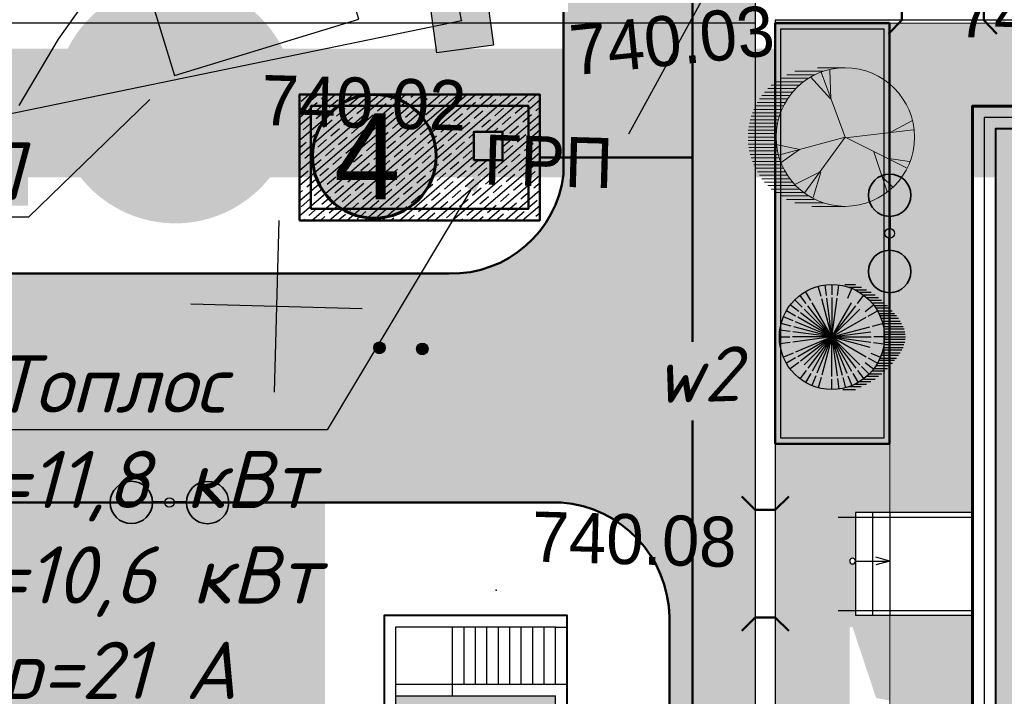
# Model space of a CAD drawing. Header units: millimetres. Extents: x -257011 to 237647566, y 2784933 to 6706507.
# Tile 54 of 256: x 10556265 to 10573476, y 2944319 to 2956139. Entities that reach past the tile are written whole.
import ezdxf
from ezdxf import colors
from ezdxf.entities.mleader import LeaderData, LeaderLine
from ezdxf.math import Vec2, Vec3

# ---------------------------------------------------------------- set-up
doc = ezdxf.new("R2010")
doc.units = ezdxf.units.MM
doc.header["$LTSCALE"] = 1000
doc.header["$PDMODE"] = 32
doc.header["$PDSIZE"] = 0.3
for name, color, linetype in [('(001) Сетка', 92, 'Continuous'), ('(002) Рамка', 7, 'Continuous'), ('(004) Точки рельефа', 7, 'Continuous'), ('(013) Газ', 40, 'ИК_Газопровод -------г--------'), ('(013) Газопровод', 30, 'ИК_Газопровод -------г--------'), ('(036) Растительность', 7, 'Continuous'), ('(040) Ограда', 7, 'Continuous'), ('TREE', 74, 'Continuous')]:
    doc.layers.add(name, color=color, linetype=linetype)
for name, color, linetype, lineweight in [('(032) Горизонтали утолщенные', 32, 'Continuous', 30), ('.', 7, 'Continuous', 15), ('1 chiziqlar', 7, 'Continuous', 30), ('expl', 234, 'Continuous', 13), ('Ф А С А Д', 250, 'Continuous', 15)]:
    doc.layers.add(name, color=color, linetype=linetype, lineweight=lineweight)
doc.styles.add('ATTR', font='romans.shx', dxfattribs={"width": 0.8, "height": 0.470416})
doc.styles.add('BM-431', font='txt')
doc.styles.add('D-431', font='txt', dxfattribs={"width": 2})
doc.styles.add('Roman', font='romans')
doc.styles.get("Standard").update_dxf_attribs({"font": 'ARIALN.TTF'})
doc.styles.add('X_ISO', font='isocpeui.ttf')
doc.styles.add('ГОСТ 250', font='isocpeui.ttf', dxfattribs={"height": 250})
doc.linetypes.add('FENCELINE1', pattern='A,6.35,-2.54,[133,ltypeshp.shx,S=2.54,R=0,X=-2.54,Y=0],-2.54,25.4', length=36.83)
doc.linetypes.add('KANALIS_K', pattern='A,1,["<",Standard,S=1.8,R=0,X=-0.9,Y=-0.9],3,-1,["К",Standard,S=1.8,R=0,X=-0.9,Y=-0.9],-1,10', length=16)
doc.linetypes.add('ИК_Воздушка ------- --------', pattern='A,9,-0.6,["Z",Standard,S=1.2,R=70,X=0.6,Y=-0.65],-1', length=10.6)
doc.linetypes.add('ИК_Газопровод -------г--------', pattern='A,9,-0.6,["Г",Standard,S=1.2,R=0,X=0,Y=-0.6],-1.2', length=10.8)

# ---------------------------------------------------------------- blocks, each defined once
blk = doc.blocks.new('U1072')
blk.add_hatch(color=7).paths.add_polyline_path([(-0.5, 0.5), (0.5, 0.5), (0.5, -0.5), (-0.5, -0.5)])
at = {"color": 7}
blk.add_lwpolyline([(-0.5, 0.5), (0.5, 0.5), (0.5, -0.5), (-0.5, -0.5)], close=True, dxfattribs=at)
at = {"color": 4, "oblique": 15}
blk.add_attdef('Z', (1.239086, -0.955993), '', height=2, dxfattribs=at)
blk = doc.blocks.new('*X70')
at = {"color": 0}
for p, q in [((1.81, 2.07), (2.19, 2.07)), ((1.82, 2.09), (2.18, 2.09)), ((1.82, 2.08), (2.18, 2.08)), ((1.83, 2.11), (2.17, 2.11)), ((1.83, 2.1), (2.17, 2.1)), ((1.84, 2.12), (2.16, 2.12)), ((1.85, 2.13), (2.15, 2.13)), ((1.86, 2.14), (2.14, 2.14)), ((1.87, 2.15), (2.13, 2.15)), ((1.88, 2.16), (2.12, 2.16)), ((1.9, 2.17), (2.11, 2.17)), ((1.91, 2.18), (2.09, 2.18)), ((1.94, 2.19), (2.06, 2.19)), ((1.8, 2.04), (2.2, 2.04)), ((1.8, 2.03), (2.2, 2.03)), ((1.8, 2.02), (2.2, 2.02)), ((1.8, 2.01), (2.2, 2.01)), ((1.8, 2), (2.2, 2)), ((1.8, 1.99), (2.2, 1.99)), ((1.8, 1.98), (2.2, 1.98)), ((1.8, 1.97), (2.2, 1.97)), ((1.8, 1.96), (2.2, 1.96)), ((1.81, 2.06), (2.19, 2.06)), ((1.81, 2.05), (2.19, 2.05)), ((1.81, 1.95), (2.19, 1.95)), ((1.81, 1.94), (2.19, 1.94)), ((1.81, 1.93), (2.19, 1.93)), ((1.82, 1.92), (2.18, 1.92)), ((1.82, 1.91), (2.18, 1.91)), ((1.83, 1.9), (2.17, 1.9)), ((1.83, 1.89), (2.17, 1.89)), ((1.84, 1.88), (2.16, 1.88)), ((1.85, 1.87), (2.15, 1.87)), ((1.86, 1.86), (2.14, 1.86)), ((1.87, 1.85), (2.13, 1.85)), ((1.88, 1.84), (2.12, 1.84)), ((1.9, 1.83), (2.11, 1.83)), ((1.91, 1.82), (2.09, 1.82)), ((1.94, 1.81), (2.06, 1.81))]:
    blk.add_line(p, q, dxfattribs=at)
blk = doc.blocks.new('I04100')
blk.add_circle((0, 0), 0.2)
blk.add_blockref('*X70', (-2, -2))
blk = doc.blocks.new('Setka')
at = {"layer": '(001) Сетка'}
for p, q in [((0, 1.5), (0, -1.5)), ((-1.5, 0), (1.5, 0))]:
    blk.add_line(p, q, dxfattribs=at)
blk = doc.blocks.new('kjvklglhl')
at = {"layer": '(004) Точки рельефа'}
for p in [(292.909, 529.889), (293.793, 519.958)]:
    blk.add_point(p, dxfattribs=at)
at = {"layer": '(013) Газ', "linetype": 'ИК_Воздушка ------- --------', "ltscale": 0.5, "flags": 128}
blk.add_lwpolyline([(292.909, 529.889), (292.062, 534.008), (300.797, 535.523), (378.045, 536.01), (380.152, 536.01), (380.512, 520.117), (378.614, 520.082), (373.886, 519.972), (374, 516.282), (339.283, 515.209), (339.606, 502.365), (340.619, 488.79), (341.059, 475.484), (341.059, 475.484), (344.329, 475.58), (345.717, 447.337), (345.717, 447.337)], dxfattribs=at)
at = {"layer": '(013) Газопровод', "ltscale": 0.5, "flags": 128}
blk.add_lwpolyline([(258.816, 521.941), (263.562, 522.973), (292.909, 529.889)], dxfattribs=at)
at = {"layer": '(032) Горизонтали утолщенные'}
blk.add_lwpolyline([(288.734, 532.917), (287.612, 531.752), (286.664, 530.561), (285.871, 529.364), (285.218, 528.187)], dxfattribs=at)
at = {"layer": '(001) Сетка'}
blk.add_blockref('Setka', (289.817, 524.81), dxfattribs=at)
at = {"layer": '(013) Газопровод', "color": 0, "linetype": 'Continuous', "zscale": 2, "rotation": 9.384772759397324}
blk.add_blockref('U1072', (292.909, 529.889), dxfattribs=at)
at = {"layer": '(036) Растительность', "linetype": 'Continuous', "xscale": 0.5, "yscale": 0.5, "zscale": 0.5}
for p in [(291.637, 524.137), (292.387, 524.137)]:
    blk.add_blockref('I04100', p, dxfattribs=at)
at = {"layer": '(004) Точки рельефа', "style": 'D-431'}
for s, p in [('740.33', (301.565, 529.848)), ('740.02', (289.457, 527.968)), ('740.08', (294.393, 520.478))]:
    blk.add_text(s, height=0.875, dxfattribs=at).set_placement(p)
blk.add_text('740.03', height=0.875, rotation=7.3837, dxfattribs=at).set_placement((294.878, 528.986))
at = {"layer": '(013) Газопровод', "color": 0, "linetype": 'Continuous', "style": 'BM-431'}
blk.add_text('ГРП ', height=0.875, dxfattribs=at).set_placement((293.372, 527.035))
blk = doc.blocks.new('dshgts')
h = blk.add_hatch()
h.set_pattern_fill('JIS_STN_1E', color=142, scale=200, angle=355.6832, style=0)
h.set_pattern_definition([(40.683213, (3111448.16, -5389468.48), (-130.375251, 151.665072), []), (40.683213, (3111588.76, -5389479.1), (-130.375251, 151.665072), [200, -100])])
h.paths.add_polyline_path([(4247122, -1140664), (4247122, -1142864), (4251322, -1142864), (4251322, -1140664)])
h.paths.add_polyline_path([(4250172, -1141814), (4250172, -1141314), (4250672, -1141314), (4250672, -1141814)], flags=16)
at = {"lineweight": 50, "ltscale": 1000}
for points in [[(4247122, -1142864), (4247122, -1140664), (4251322, -1140664), (4251322, -1142864)], [(4247322, -1142664), (4247322, -1140864), (4251122, -1140864), (4251122, -1142664)], [(4250172, -1141814), (4250172, -1141314), (4250672, -1141314), (4250672, -1141814)]]:
    blk.add_lwpolyline(points, close=True, dxfattribs=at)
blk = doc.blocks.new('gstrhsrth')
at = {"layer": '(040) Ограда', "linetype": 'KANALIS_K', "ltscale": 1000}
h = blk.add_hatch(color=256, dxfattribs=at)
h.set_gradient(color1=(255, 0, 0), color2=(209, 0, 0), one_color=1, tint=0.41, name='INVSPHERICAL')
h.paths.add_polyline_path([(4274197, -1313201), (4271397, -1313201), (4271397, -1316801), (4274197, -1316801)])
for p, q in [((4272397, -1313201), (4272397, -1312001)), ((4272597, -1313001), (4272597, -1312001)), ((4272797, -1313001), (4272797, -1312001)), ((4272997, -1313001), (4272997, -1312001)), ((4273197, -1313001), (4273197, -1312001)), ((4273397, -1313001), (4273397, -1312001)), ((4273597, -1313001), (4273597, -1312001)), ((4273797, -1313001), (4273797, -1312001)), ((4273997, -1313001), (4273997, -1312001)), ((4274197, -1312001), (4274397, -1312001)), ((4274397, -1313001), (4274397, -1312001))]:
    blk.add_line(p, q)
at = {"lineweight": 30}
for p, q in [((4274197, -1313001), (4274197, -1312001)), ((4271397, -1313001), (4274397, -1313001)), ((4271397, -1313201), (4274197, -1313201))]:
    blk.add_line(p, q, dxfattribs=at)
at = {"lineweight": 40}
blk.add_lwpolyline([(4274397, -1313001), (4274397, -1311801), (4271197, -1311801), (4271197, -1317001), (4274397, -1317001), (4274397, -1313001)], dxfattribs=at)
at = {"lineweight": 30}
for points in [[(4274197, -1312001), (4271397, -1312001), (4271397, -1313201)], [(4271397, -1313201), (4271397, -1316801), (4274197, -1316801), (4274197, -1313201)]]:
    blk.add_lwpolyline(points, dxfattribs=at)
blk = doc.blocks.new('17')
at = {"layer": 'TREE', "color": 68, "lineweight": 20, "true_color": 0x306100}
for p, q in [((16375547, 10777897), (16376284, 10777897)), ((16375547, 10776055), (16376189, 10777778)), ((16375932, 10777072), (16375955, 10777838)), ((16376140, 10777805), (16376884, 10777805)), ((16375943, 10777072), (16376470, 10777658)), ((16376347, 10777713), (16377104, 10777713)), ((16376516, 10777620), (16377265, 10777620)), ((16376661, 10777528), (16377389, 10777528)), ((16376767, 10777436), (16377515, 10777436)), ((16376865, 10777344), (16377610, 10777344)), ((16376947, 10777252), (16377692, 10777252)), ((16377022, 10777160), (16377766, 10777160)), ((16377829, 10777068), (16377084, 10777068)), ((16377151, 10776976), (16377888, 10776976)), ((16377190, 10776884), (16377939, 10776884)), ((16377982, 10776792), (16377237, 10776792)), ((16378017, 10776699), (16377272, 10776699)), ((16374374, 10776171), (16373777, 10776487)), ((16377304, 10776607), (16378052, 10776607)), ((16378077, 10776515), (16377335, 10776515)), ((16375545, 10776036), (16373730, 10776246)), ((16377355, 10776423), (16378098, 10776423)), ((16378111, 10776331), (16377369, 10776331)), ((16377381, 10776239), (16378126, 10776239)), ((16375545, 10776051), (16373917, 10775240)), ((16375545, 10776051), (16377325, 10775571)), ((16375545, 10776051), (16376623, 10774580)), ((16378126, 10776147), (16377386, 10776147)), ((16378126, 10775963), (16377390, 10775963)), ((16377394, 10776055), (16378126, 10776055)), ((16374784, 10775661), (16374433, 10774595)), ((16376751, 10775721), (16377384, 10775856)), ((16376763, 10775721), (16377255, 10775376)), ((16377351, 10775686), (16378099, 10775686)), ((16378115, 10775778), (16377370, 10775778)), ((16377378, 10775870), (16378127, 10775870)), ((16374386, 10775481), (16373835, 10775406)), ((16378017, 10775410), (16377276, 10775410)), ((16377308, 10775502), (16378050, 10775502)), ((16378080, 10775594), (16377327, 10775594)), ((16376213, 10775135), (16376868, 10774805)), ((16377147, 10775134), (16377884, 10775134)), ((16377939, 10775226), (16377198, 10775226)), ((16377237, 10775318), (16377982, 10775318)), ((16374561, 10775000), (16374292, 10774730)), ((16376201, 10775120), (16376400, 10774445)), ((16377022, 10774949), (16377766, 10774949)), ((16377829, 10775042), (16377088, 10775042)), ((16377515, 10774673), (16376763, 10774673)), ((16376861, 10774765), (16377610, 10774765)), ((16377696, 10774857), (16376947, 10774857)), ((16376376, 10774397), (16377108, 10774397)), ((16377265, 10774489), (16376512, 10774489)), ((16376652, 10774581), (16377414, 10774581)), ((16375547, 10774213), (16376438, 10774213)), ((16376888, 10774305), (16376124, 10774305))]:
    blk.add_line(p, q, dxfattribs=at)
blk.add_circle((16375547, 10776055), 1842, dxfattribs=at)
at = {"layer": 'TREE', "color": 68, "lineweight": 20, "true_color": 0x306100, "style": 'ATTR', "width": 0.8, "flags": 9}
blk.add_attdef('ESTCODE', (16375545, 10776051), '', height=21.5, dxfattribs=at)
blk = doc.blocks.new('16')
h = blk.add_hatch(color=256)
h.dxf.hatch_style = 1
h.set_gradient(color1=(153, 204, 102), one_color=1, tint=1, name='SPHERICAL')
h.paths.add_polyline_path([(16382639, 10776741, 1), (16386324, 10776741, 1)])
blk.add_circle((16384481, 10776741), 1842)
at = {"layer": 'TREE'}
for p, q in [((16384102, 10778156), (16384005, 10778520)), ((16384290, 10778196), (16384241, 10778567)), ((16384481, 10778583), (16384481, 10778214)), ((16384673, 10778196), (16384722, 10778567)), ((16384938, 10778583), (16385310, 10778583)), ((16385044, 10778100), (16385186, 10778442)), ((16385074, 10778491), (16385524, 10778491)), ((16383584, 10777909), (16383360, 10778202)), ((16383746, 10778014), (16383560, 10778336)), ((16384481, 10776741), (16384302, 10778103)), ((16384481, 10778122), (16384481, 10776741)), ((16384481, 10776741), (16384661, 10778103)), ((16385282, 10778398), (16385700, 10778398)), ((16385378, 10777909), (16385603, 10778202)), ((16385450, 10778306), (16385862, 10778306)), ((16385595, 10778214), (16385999, 10778214)), ((16385701, 10778122), (16386115, 10778122)), ((16383317, 10777634), (16383020, 10777862)), ((16383442, 10777780), (16383179, 10778043)), ((16384481, 10776741), (16383643, 10777834)), ((16384481, 10776741), (16383791, 10777937)), ((16384481, 10776741), (16384124, 10778075)), ((16384481, 10776741), (16385172, 10777937)), ((16384481, 10776741), (16385320, 10777834)), ((16385646, 10777634), (16385943, 10777862)), ((16385799, 10778030), (16386226, 10778030)), ((16385881, 10777938), (16386324, 10777938)), ((16385956, 10777846), (16386436, 10777846)), ((16386517, 10777754), (16386019, 10777754)), ((16383119, 10777305), (16382780, 10777445)), ((16383208, 10777476), (16382886, 10777662)), ((16384481, 10776741), (16383285, 10777431)), ((16384481, 10776741), (16383384, 10777583)), ((16384481, 10776741), (16383504, 10777717)), ((16384481, 10776741), (16385458, 10777717)), ((16384481, 10776741), (16385678, 10777431)), ((16385755, 10777476), (16386077, 10777662)), ((16386085, 10777662), (16386598, 10777662)), ((16386124, 10777569), (16386671, 10777569)), ((16386744, 10777477), (16386171, 10777477)), ((16383056, 10777122), (16382702, 10777217)), ((16384481, 10776741), (16383147, 10777098)), ((16384481, 10776741), (16383207, 10777268)), ((16384481, 10776741), (16385816, 10777098)), ((16385907, 10777122), (16386261, 10777217)), ((16386812, 10777385), (16386207, 10777385)), ((16386238, 10777293), (16386872, 10777293)), ((16386924, 10777201), (16386269, 10777201)), ((16386289, 10777109), (16386975, 10777109)), ((16382639, 10776741), (16383008, 10776741)), ((16383020, 10776933), (16382655, 10776981)), ((16384481, 10776741), (16383100, 10776741)), ((16384481, 10776741), (16383114, 10776920)), ((16384481, 10776741), (16383114, 10776561)), ((16384481, 10776741), (16383207, 10776213)), ((16384481, 10776741), (16383285, 10776050)), ((16384481, 10776741), (16383384, 10775898)), ((16384481, 10776741), (16383504, 10775764)), ((16384481, 10776741), (16383643, 10775648)), ((16384481, 10776741), (16383791, 10775544)), ((16384481, 10776741), (16383956, 10775471)), ((16384481, 10776741), (16384124, 10775406)), ((16384481, 10776741), (16385848, 10776920)), ((16384481, 10776741), (16385863, 10776741)), ((16384481, 10776741), (16385458, 10775764)), ((16384481, 10776741), (16385816, 10776383)), ((16384481, 10776741), (16385678, 10776050)), ((16384481, 10776741), (16385848, 10776561)), ((16384481, 10776741), (16385320, 10775648)), ((16384481, 10776741), (16385172, 10775544)), ((16384481, 10776741), (16384839, 10775406)), ((16384481, 10776741), (16385007, 10775471)), ((16384481, 10776741), (16384661, 10775378)), ((16384481, 10775359), (16384481, 10776741)), ((16386324, 10776741), (16385955, 10776741)), ((16387013, 10777017), (16386304, 10777017)), ((16386316, 10776925), (16387043, 10776925)), ((16387056, 10776833), (16386320, 10776833)), ((16386328, 10776741), (16387065, 10776741)), ((16383020, 10776548), (16382655, 10776500)), ((16385942, 10776548), (16386308, 10776500)), ((16386285, 10776372), (16386975, 10776372)), ((16387005, 10776464), (16386305, 10776464)), ((16386313, 10776556), (16387035, 10776556)), ((16387056, 10776648), (16386324, 10776648)), ((16383119, 10776176), (16382780, 10776036)), ((16385844, 10776176), (16386183, 10776036)), ((16386812, 10776096), (16386211, 10776096)), ((16386242, 10776188), (16386872, 10776188)), ((16386928, 10776280), (16386262, 10776280)), ((16383208, 10776005), (16382886, 10775819)), ((16383317, 10775847), (16383020, 10775619)), ((16385521, 10775701), (16385784, 10775438)), ((16385646, 10775847), (16385943, 10775619)), ((16385755, 10776005), (16386077, 10775819)), ((16386517, 10775727), (16386023, 10775727)), ((16386081, 10775819), (16386603, 10775819)), ((16386680, 10775912), (16386132, 10775912)), ((16386171, 10776004), (16386744, 10776004)), ((16383584, 10775572), (16383360, 10775279)), ((16383746, 10775467), (16383560, 10775145)), ((16383918, 10775381), (16383776, 10775039)), ((16385044, 10775381), (16385186, 10775039)), ((16385217, 10775467), (16385402, 10775145)), ((16385378, 10775572), (16385603, 10775279)), ((16386119, 10775359), (16385697, 10775359)), ((16385795, 10775451), (16386230, 10775451)), ((16386333, 10775543), (16385881, 10775543)), ((16385956, 10775635), (16386427, 10775635)), ((16384102, 10775325), (16384005, 10774961)), ((16384481, 10774898), (16384481, 10775267)), ((16384673, 10775285), (16384722, 10774914)), ((16384861, 10775325), (16384958, 10774961)), ((16385511, 10774991), (16385058, 10774991)), ((16385310, 10775083), (16385695, 10775083)), ((16385849, 10775175), (16385446, 10775175)), ((16385587, 10775267), (16385995, 10775267)), ((16384868, 10774898), (16385306, 10774898))]:
    blk.add_line(p, q, dxfattribs=at)
at = {"layer": 'TREE', "style": 'ATTR', "width": 0.8, "flags": 9}
blk.add_attdef('ESTCODE', (16384481, 10776741), '', height=21.5, dxfattribs=at)
blk = doc.blocks.new('ergrtshjs')
at = {"layer": '(040) Ограда', "linetype": 'KANALIS_K', "ltscale": 1000}
h = blk.add_hatch(color=256, dxfattribs=at)
h.set_gradient(color1=(255, 0, 0), color2=(255, 0, 0), tint=0.41, name='INVSPHERICAL')
h.paths.add_polyline_path([(4220109, -1174872), (4193509, -1174872), (4193509, -1159672), (4220109, -1159672)])
at = {"layer": '.', "lineweight": 0, "ltscale": 1000}
h = blk.add_hatch(dxfattribs=at)
h.set_pattern_fill('AR-SAND', color=252, scale=10)
h.set_pattern_definition([(37.5, (0, -27743), (-16.000313, 489.413237), [0, -386.08, 0, -431.8, 0, -412.75]), (7.5, (0, -27743), (449.52328, 716.8251), [0, -208.28, 0, -347.98, 0, -133.35]), (327.5, (-312.4, -27743), (790.99237, 1.437185), [0, -127, 0, -457.2, 0, -596.9]), (317.5, (-312.4, -27743), (763.55645, 222.92932), [0, -63.5, 0, -299.72, 0, -342.9])])
h.paths.add_polyline_path([(4221959, -1157822), (4191659, -1157822), (4191659, -1165772), (4193109, -1165772), (4193109, -1159272), (4220509, -1159272), (4220509, -1166372), (4221959, -1166372)])
h.paths.add_polyline_path([(4193109, -1173772), (4191659, -1173772), (4191659, -1176722), (4196959, -1176722), (4196959, -1175272), (4193109, -1175272)])
h.paths.add_polyline_path([(4221959, -1171476), (4221959, -1168172), (4220509, -1168172), (4220509, -1175272), (4207359, -1175272), (4207359, -1176722), (4221959, -1176722)])
at = {"color": 0}
for p, q in [((4220509, -1166372), (4222559, -1166372)), ((4221959, -1166372), (4221959, -1168172)), ((4222259, -1166372), (4222259, -1168172)), ((4222559, -1166372), (4222559, -1168172)), ((4220509, -1168172), (4222559, -1168172))]:
    blk.add_line(p, q, dxfattribs=at)
at = {"color": 204, "linetype": 'FENCELINE1', "lineweight": 30, "ltscale": 20}
blk.add_line((4220509, -1168092), (4222859, -1168092), dxfattribs=at)
at = {"lineweight": 0, "ltscale": 1000}
for points in [[(4191659, -1166372), (4191659, -1157822), (4221959, -1157822), (4221959, -1166372)], [(4221959, -1168172), (4221959, -1176722), (4207359, -1176722)]]:
    blk.add_lwpolyline(points, dxfattribs=at)
at = {"lineweight": 60, "ltscale": 1000}
blk.add_lwpolyline([(4193109, -1159272), (4220509, -1159272), (4220509, -1175272), (4193109, -1175272)], close=True, dxfattribs=at)
at = {"color": 1, "lineweight": 30, "ltscale": 1000}
blk.add_lwpolyline([(4193309, -1159472), (4220309, -1159472), (4220309, -1175072), (4193309, -1175072)], close=True, dxfattribs=at)
at = {"lineweight": 40, "ltscale": 1000}
blk.add_lwpolyline([(4193509, -1159672), (4220109, -1159672), (4220109, -1174872), (4193509, -1174872)], close=True, dxfattribs=at)
at = {"color": 204, "linetype": 'FENCELINE1', "lineweight": 30, "ltscale": 20}
blk.add_lwpolyline([(4222859, -1166452), (4220509, -1166452)], dxfattribs=at)
at = {"layer": 'expl', "lineweight": 30}
for p, q in [((4221959, -1167222), (4222202, -1167155)), ((4222558, -1167222), (4221959, -1167222)), ((4221959, -1167222), (4222202, -1167289))]:
    blk.add_line(p, q, dxfattribs=at)
blk.add_circle((4222608, -1167222), 50, dxfattribs=at)
blk = doc.blocks.new('ываыва')
at = {"lineweight": 20}
h = blk.add_hatch(color=5, dxfattribs=at)
h.set_gradient(color1=(0, 0, 255), one_color=1, tint=1, name='SPHERICAL')
h.paths.add_polyline_path([(3290860, 306725, 1), (3288890, 306725, 1)])
at = {"color": 7, "lineweight": 35}
blk.add_circle((3289875, 306725), 985, dxfattribs=at)
blk = doc.blocks.new('фывавыфа')
at = {"lineweight": 53, "ltscale": 50}
for p, q in [((-3000441, -193490), (-2999968, -193490)), ((-2999590, -193490), (-2999117, -193490))]:
    blk.add_line(p, q, dxfattribs=at)
at = {"lineweight": 30, "ltscale": 50}
blk.add_circle((-2999779, -193490), 188, dxfattribs=at)
at = {"lineweight": 25, "yscale": 0.8407085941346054, "zscale": 0.8407085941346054}
for p, xscale in [((-5767096, -451356), 0.8407085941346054), ((-232462, -451356), -0.8407085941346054)]:
    blk.add_blockref('ываыва', p, dxfattribs=dict(at, xscale=xscale))

msp = doc.modelspace()

# ---------------------------------------------------------------- hatches: boundary and pattern name
at = {"ltscale": 1000}
h = msp.add_hatch(dxfattribs=at)
h.set_pattern_fill('AR-SAND', color=252, scale=15, angle=266, style=0)
h.set_pattern_definition([(303.5, (314469.7, -2512711.3), (734.005765, -27.267607), [0, -579.12, 0, -647.7, 0, -619.125]), (273.5, (314469.7, -2512711.3), (1025.58269, -747.64719), [0, -312.42, 0, -521.97, 0, -200.025]), (233.5, (314502.4, -2512243.8), (-80.614732, -1183.74871), [0, -190.5, 0, -685.8, 0, -895.35]), (223.5, (314502.4, -2512243.8), (253.68491, -1165.87085), [0, -95.25, 0, -449.58, 0, -514.35])])
edge = h.paths.add_edge_path()
edge.add_line((10605472.229, 2960081.172), (10565772.229, 2960081.172))
edge.add_line((10565772.229, 2960081.172), (10565772.229, 2953441.587))
edge.add_arc((10563817.566, 2953672.358), 1968.239, 268.6947902, 353.2667331, ccw=False)
edge.add_line((10563772.733, 2951704.63), (10534822.091, 2951704.63))
edge.add_line((10534822.091, 2951704.63), (10530461.064, 2950337.707))
edge.add_line((10530461.064, 2950337.707), (10530843.256, 2947704.63))
edge.add_line((10530843.256, 2947704.63), (10565729.098, 2947704.63))
edge.add_arc((10565581.432, 2945668.945), 2041.034, 0.8726, 85.851123, ccw=False)
edge.add_line((10567622.229, 2945700.028), (10567622.229, 2939686.378))
edge.add_line((10567622.229, 2939686.378), (10553985.49, 2939686.378))
edge.add_line((10553985.49, 2939686.378), (10553713.17, 2942151.667))
edge.add_line((10553713.17, 2942151.667), (10550865.41, 2941837.099))
edge.add_line((10550865.41, 2941837.099), (10551665.376, 2935187.83))
edge.add_line((10551665.376, 2935187.83), (10554448.448, 2935495.253))
edge.add_line((10554448.448, 2935495.253), (10554140.136, 2938286.378))
edge.add_line((10554140.136, 2938286.378), (10571472.229, 2938286.378))
edge.add_line((10571472.229, 2938286.378), (10571472.229, 2941331.17))
edge.add_line((10571472.229, 2941331.17), (10570922.229, 2941331.17))
edge.add_line((10570922.229, 2941331.17), (10570772.229, 2941331.17))
edge.add_line((10570772.229, 2941331.17), (10570772.229, 2941481.17))
edge.add_line((10570772.229, 2941481.17), (10570772.229, 2945531.17))
edge.add_line((10570772.229, 2945531.17), (10570822.229, 2945531.17))
edge.add_line((10570822.229, 2945531.17), (10571235.644, 2944290.927))
edge.add_line((10571235.644, 2944290.927), (10571472.229, 2944245.121))
edge.add_line((10571472.229, 2944245.121), (10571472.229, 2945731.166))
edge.add_line((10571472.229, 2945731.166), (10570872.229, 2945731.166))
edge.add_line((10570872.229, 2945731.166), (10570872.229, 2946690.317))
edge.add_arc((10570823.073, 2946681.169), 50, -180, 10.5422531, ccw=False)
edge.add_arc((10570823.073, 2946681.169), 50, 10.5422531, 180, ccw=False)
edge.add_line((10570872.229, 2946690.317), (10570872.229, 2947531.172))
edge.add_line((10570872.229, 2947531.172), (10571472.229, 2947531.172))
edge.add_line((10571472.229, 2947531.172), (10571472.229, 2956131.172))
edge.add_line((10571472.229, 2956131.172), (10569472.229, 2956131.172))
edge.add_line((10569472.229, 2956131.172), (10569472.229, 2939686.378))
edge.add_line((10569472.229, 2939686.378), (10569122.229, 2939686.378))
edge.add_line((10569122.229, 2939686.378), (10569122.229, 2956481.172))
edge.add_line((10569122.229, 2956481.172), (10602172.229, 2956481.172))
edge.add_line((10602172.229, 2956481.172), (10602172.229, 2954865.572))
edge.add_line((10602172.229, 2954865.572), (10602172.229, 2932281.172))
edge.add_line((10602172.229, 2932281.172), (10569529.793, 2932281.172))
edge.add_line((10569529.793, 2932281.172), (10569529.793, 2928681.172))
edge.add_line((10569529.793, 2928681.172), (10605472.229, 2928681.172))
edge.add_line((10605472.229, 2928681.172), (10605472.229, 2960081.172))
edge = h.paths.add_edge_path(flags=17)
edge.add_line((10591772.229, 2936681.172), (10601822.229, 2936681.172))
edge.add_line((10601822.229, 2936681.172), (10601822.229, 2937181.172))
edge.add_line((10601822.229, 2937181.172), (10601772.229, 2937181.172))
edge.add_line((10601772.229, 2937181.172), (10590572.229, 2937181.172))
edge.add_line((10590572.229, 2937181.172), (10590572.229, 2935181.172))
edge.add_line((10590572.229, 2935181.172), (10589657.205, 2935181.172))
edge.add_arc((10589657.229, 2935131.172), 50, 0, 90.0280029, ccw=False)
edge.add_arc((10589657.229, 2935131.172), 50, -180, 0, ccw=False)
edge.add_arc((10589657.229, 2935131.172), 50, 90.0280029, 180, ccw=False)
edge.add_line((10589657.205, 2935181.172), (10586987.229, 2935181.172))
edge.add_arc((10586987.229, 2935131.172), 50, 0, 89.9999998, ccw=False)
edge.add_arc((10586987.229, 2935131.172), 50, -180, 0, ccw=False)
edge.add_arc((10586987.229, 2935131.172), 50, 89.9999998, 180, ccw=False)
edge.add_line((10586987.229, 2935181.172), (10586072.229, 2935181.172))
edge.add_line((10586072.229, 2935181.172), (10586072.229, 2937181.172))
edge.add_line((10586072.229, 2937181.172), (10571472.229, 2937181.172))
edge.add_line((10571472.229, 2937181.172), (10571472.229, 2938286.378))
edge.add_line((10571472.229, 2938286.378), (10569472.229, 2938286.378))
edge.add_line((10569472.229, 2938286.378), (10569472.229, 2936681.172))
edge.add_line((10569472.229, 2936681.172), (10585072.229, 2936681.172))
edge.add_line((10585072.229, 2936681.172), (10585072.229, 2932631.172))
edge.add_line((10585072.229, 2932631.172), (10591772.229, 2932631.172))
edge.add_line((10591772.229, 2932631.172), (10591772.229, 2936681.172))
at = {"lineweight": 30}
h = msp.add_hatch(color=256, dxfattribs=at)
h.set_gradient(color1=(255, 255, 255), one_color=1, tint=1)
h.paths.add_polyline_path([(10559143.12, 2956785.7, 1), (10558826.181, 2952586.998, 1)])
at = {"lineweight": 50}
h = msp.add_hatch(color=1, dxfattribs=at)
h.set_gradient(color1=(255, 255, 255), one_color=1, tint=1)
h.paths.add_polyline_path([(10563544.785, 2953752.773, 1), (10561383.439, 2953752.773, 1)])
at = {"layer": 'Ф А С А Д', "linetype": 'KANALIS_K', "ltscale": 1000}
h = msp.add_hatch(dxfattribs=at)
h.set_pattern_fill('CROSS', color=92, scale=40, angle=95)
h.set_pattern_definition([(95, (314469.7, -2512711.3), (-275.171012, 230.8958947), [127, -381]), (185, (314527.42, -2512642.52), (-230.8958947, -275.171012), [127, -381])])
h.paths.add_polyline_path([(10601775.489, 2936681.172), (10591772.229, 2936681.172), (10591772.229, 2932681.172), (10601775.489, 2932681.172)])
h.paths.add_polyline_path([(10569222.229, 2936681.172), (10585072.229, 2936681.172), (10585072.229, 2932681.172), (10569222.229, 2932681.172), (10535513.161, 2927798.955), (10534886.398, 2932240.063)])
h.paths.add_polyline_path([(10571472.229, 2956081.172), (10571472.229, 2948731.172), (10569472.229, 2948731.172), (10569472.229, 2956081.172)])

# ---------------------------------------------------------------- linework, layer by layer
at = {"layer": '(002) Рамка', "color": 0, "lineweight": 60, "ltscale": 1000}
msp.add_circle((10562464.112, 2953752.773), 1080.673, dxfattribs=at)
at = {"color": 5, "lineweight": 50, "ltscale": 1000}
for p, q in [((10568023.81, 2957934.856), (10568023.81, 2950510.56)), ((10565356.069, 2953732.747), (10568023.81, 2953732.747)), ((10568023.81, 2949139.159), (10568023.81, 2942506.57))]:
    msp.add_line(p, q, dxfattribs=at)
at = {"color": 150}
for points in [[(10569122.229, 2956081.172), (10550446.093, 2956081.172), (10549256.994, 2960278.793)], [(10569122.229, 2938286.378), (10569122.229, 2932281.172), (10602172.229, 2932281.172), (10602172.229, 2954865.572), (10602172.229, 2956481.172), (10569122.229, 2956481.172), (10569122.229, 2939686.378)], [(10569472.229, 2938286.378), (10569472.229, 2932631.172), (10601822.229, 2932631.172), (10601822.229, 2954631.172), (10601822.229, 2956131.172), (10569472.229, 2956131.172), (10569472.229, 2939686.378)]]:
    msp.add_lwpolyline(points, dxfattribs=at)
at = {"lineweight": 50, "ltscale": 1000}
msp.add_lwpolyline([(10569529.793, 2932681.172), (10569529.793, 2928681.172), (10605472.229, 2928681.172), (10605472.229, 2960081.172), (10565772.229, 2960081.172), (10565772.229, 2953441.587, -0.386730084), (10563772.733, 2951704.63), (10534822.091, 2951704.63), (10530461.064, 2950337.707), (10530843.256, 2947704.63), (10565729.098, 2947704.63, -0.388770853), (10567622.229, 2945700.028), (10567622.229, 2939686.378)], format="xyb", dxfattribs=at)
for points in [[(10571451.436, 2956713.752), (10571682.517, 2956481.172), (10571682.517, 2956131.172), (10571451.436, 2955892.22)], [(10573347.315, 2956713.752), (10573116.234, 2956481.172), (10573116.234, 2956131.172), (10573347.315, 2955892.22)], [(10568889.649, 2947809.845), (10569122.229, 2947578.764), (10569472.229, 2947578.764), (10569711.181, 2947809.845)], [(10568889.649, 2945462.625), (10569122.229, 2945693.707), (10569472.229, 2945693.707), (10569711.181, 2945462.625)]]:
    msp.add_lwpolyline(points, dxfattribs=at)
msp.add_lwpolyline([(10571472.229, 2956081.172), (10571472.229, 2948731.172), (10569472.229, 2948731.172), (10569472.229, 2956081.172)], close=True, dxfattribs=at)
at = {"color": 92, "lineweight": 30, "ltscale": 1000}
msp.add_lwpolyline([(10571372.229, 2955981.172), (10571372.229, 2948831.172), (10569572.229, 2948831.172), (10569572.229, 2955981.172)], close=True, dxfattribs=at)

# ---------------------------------------------------------------- block references
at = {"lineweight": 5, "xscale": 999.9999999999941, "yscale": 999.9999999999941, "zscale": 999.9999999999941, "rotation": 358.3893224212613}
msp.add_blockref('kjvklglhl', (10256299.447, 2434677.112), dxfattribs=at)
at = {"lineweight": 50, "xscale": -1}
msp.add_blockref('ergrtshjs', (14793431.457, 4113903.058), dxfattribs=at)
at = {"color": 150, "lineweight": 100}
for name, p, xscale, yscale, zscale in [('17', (21329251.902, -4125662.327), -0.6569891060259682, 0.6569891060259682, 0.6569891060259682), ('16', (2401843.053, -2422237.733), 0.4985583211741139, 0.4985583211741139, 0.4985583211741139)]:
    msp.add_blockref(name, p, dxfattribs=dict(at, xscale=xscale, yscale=yscale, zscale=zscale))
at = {"lineweight": 50}
msp.add_blockref('dshgts', (6314034.328, 4095496.256), dxfattribs=at)
at = {"lineweight": 50, "rotation": 0.003800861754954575}
msp.add_blockref('gstrhsrth', (6291349.316, 4257246.546), dxfattribs=at)

# ---------------------------------------------------------------- texts
at = {"color": 250, "insert": (10562924.087, 2953750.819, 0), "char_height": 1500, "width": 156685.73039, "attachment_point": 6, "style": 'Roman'}
msp.add_mtext('\\pt64500;{\\fArial|b0|i0|c0|p34;4}', dxfattribs=at)
at = {"color": 1, "insert": (10567339.676, 2950392.458), "char_height": 953.5889, "width": 1497.45433, "attachment_point": 1, "rotation": 1.6559972, "style": 'ГОСТ 250'}
msp.add_mtext('w2', dxfattribs=at)

# ---------------------------------------------------------------- next in the draw order: leaders
at = {"ltscale": 250}
ml = msp.add_multileader_mtext('Standard', dxfattribs=at)
ml.set_content('АВВГ-(4x10) мм2 L=49 на ТОПЛОС\\Pв ПВХ тр.в траншее в земле. от {\\C0;ТП}', color=256, style='X_ISO')
ml.set_leader_properties()
ml.build(insert=Vec2(0, 0))
ml.multileader.update_dxf_attribs({"text_left_attachment_type": 6, "text_right_attachment_type": 6, "dogleg_length": 0.002, "arrow_head_size": 470.717, "scale": 500})
ctx = ml.context
ctx.base_point, ctx.scale, ctx.char_height, ctx.arrow_head_size, ctx.landing_gap_size, ctx.plane_origin, ctx.plane_x_axis, ctx.plane_y_axis = Vec3(10572750.665, 2964834.186), 500, 784.52892, 470.717, 0, Vec3(10556120.679, 2948844.295), Vec3(0.999942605, 0.010713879), Vec3(-0.010713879, 0.999942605)
ctx.left_attachment, ctx.right_attachment, ctx.text_align_type = 6, 6, 1
notes = []
notes.append((ctx, [(1, (1, 1, 0), (10572750.038, 2964834.179), (0.999942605, 0.010713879), 0.628, [(1, [(10566689.939, 2953732.747)], 0, [])])]))
ctx.mtext.insert, ctx.mtext.text_direction, ctx.mtext.rotation, ctx.mtext.alignment, ctx.mtext.flow_direction = Vec3(10582158.003, 2965954.927), Vec3(0.999942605, 0.010713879), 0.010714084, 2, 5
ctx.mtext.has_bg_fill, ctx.mtext.bg_color, ctx.mtext.bg_scale_factor, ctx.mtext.bg_transparency, ctx.mtext.use_window_bg_color = 1, -1023410172, 1.1, 0, 0
ml = msp.add_multileader_mtext('Standard', dxfattribs=at)
ml.set_content('Топлос\\PPy=11,8 кВт\\PPp=10,6 кВт\\PIp=21 A', color=256, style='X_ISO')
ml.set_leader_properties()
ml.build(insert=Vec2(0, 0))
ml.multileader.update_dxf_attribs({"text_left_attachment_type": 6, "text_right_attachment_type": 6, "dogleg_length": 0.002, "arrow_head_size": 600, "scale": 500})
ctx = ml.context
ctx.base_point, ctx.scale, ctx.char_height, ctx.arrow_head_size, ctx.landing_gap_size, ctx.plane_origin = Vec3(10554008.693, 2948973.221), 500, 1000, 600, 0, Vec3(10523129.028, 2917380.351)
ctx.left_attachment, ctx.right_attachment, ctx.text_align_type = 6, 6, 1
notes.append((ctx, [(0, (1, 1, 0), (10561640.554, 2948973.221), (-1, 0), 0.8, [(0, [(10564456.069, 2953682.747)], 0, [])])]))
ctx.mtext.insert, ctx.mtext.alignment, ctx.mtext.flow_direction = Vec3(10557824.223, 2950273.221), 2, 5
ctx.mtext.has_bg_fill, ctx.mtext.bg_color, ctx.mtext.bg_scale_factor, ctx.mtext.bg_transparency, ctx.mtext.use_window_bg_color = 1, -1023410172, 1.1, 0, 0
for ctx, leaders in notes:
    for number, flags, end, landing, length, lines in leaders:
        leader = LeaderData()
        leader.index, (leader.has_last_leader_line, leader.has_dogleg_vector, leader.attachment_direction) = number, flags
        leader.last_leader_point, leader.dogleg_vector, leader.dogleg_length = Vec3(end), Vec3(landing), length
        for number, points, colour, breaks in lines:
            line = LeaderLine()
            line.index, line.vertices, line.color, line.breaks = number, Vec3.list(points), colors.encode_raw_color(colour), breaks
            leader.lines.append(line)
        ctx.leaders.append(leader)

# ---------------------------------------------------------------- next in the draw order: leaders
ml = msp.add_multileader_mtext('Standard', dxfattribs=at)
ml.set_content('Ограждения для ГКТП', color=256, style='X_ISO')
ml.set_leader_properties()
ml.build(insert=Vec2(0, 0))
ml.multileader.update_dxf_attribs({"text_left_attachment_type": 6, "text_right_attachment_type": 6, "dogleg_length": 0.0016, "arrow_head_size": 600, "scale": 500})
ctx = ml.context
ctx.base_point, ctx.scale, ctx.char_height, ctx.arrow_head_size, ctx.landing_gap_size, ctx.plane_origin = Vec3(10542158.594, 2952690), 500, 1000, 600, 0, Vec3(10525569.135, 2934241.723)
ctx.left_attachment, ctx.right_attachment, ctx.text_align_type = 6, 6, 1
notes = []
notes.append((ctx, [(0, (1, 1, 0), (10556420, 2952690), (-1, 0), 0.8, [(1, [(10558969.344, 2955161.717)], 0, [])])]))
ctx.mtext.insert, ctx.mtext.alignment, ctx.mtext.flow_direction = Vec3(10549288.897, 2953990), 2, 5
ctx.mtext.has_bg_fill, ctx.mtext.bg_color, ctx.mtext.bg_scale_factor, ctx.mtext.bg_transparency, ctx.mtext.use_window_bg_color = 1, -1023410172, 1.1, 0, 0
for ctx, leaders in notes:
    for number, flags, end, landing, length, lines in leaders:
        leader = LeaderData()
        leader.index, (leader.has_last_leader_line, leader.has_dogleg_vector, leader.attachment_direction) = number, flags
        leader.last_leader_point, leader.dogleg_vector, leader.dogleg_length = Vec3(end), Vec3(landing), length
        for number, points, colour, breaks in lines:
            line = LeaderLine()
            line.index, line.vertices, line.color, line.breaks = number, Vec3.list(points), colors.encode_raw_color(colour), breaks
            leader.lines.append(line)
        ctx.leaders.append(leader)

# ---------------------------------------------------------------- next in the draw order: leaders
ml = msp.add_multileader_mtext('Standard', dxfattribs=at)
ml.set_content('АВВГ-(4x35) мм2 L=96 на Теплоносос\\Pв ПВХ тр.в траншее в земле. от {\\C0;ТП}', color=256, style='X_ISO')
ml.set_leader_properties()
ml.build(insert=Vec2(0, 0))
ml.multileader.update_dxf_attribs({"text_left_attachment_type": 6, "text_right_attachment_type": 6, "dogleg_length": 0.002, "arrow_head_size": 470.717, "scale": 500})
ctx = ml.context
ctx.base_point, ctx.scale, ctx.char_height, ctx.arrow_head_size, ctx.landing_gap_size, ctx.plane_origin, ctx.plane_x_axis, ctx.plane_y_axis = Vec3(10608578.136, 2963984.565), 500, 784.52892, 470.717, 0, Vec3(10593163.695, 2941475.424), Vec3(0.999942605, 0.010713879), Vec3(-0.010713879, 0.999942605)
ctx.left_attachment, ctx.right_attachment, ctx.text_align_type = 6, 6, 1
notes = []
notes.append((ctx, [(1, (1, 1, 0), (10608577.509, 2963984.558), (0.999942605, 0.010713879), 0.628, [(1, [(10603694.136, 2953153.697)], 0, [])])]))
ctx.mtext.insert, ctx.mtext.text_direction, ctx.mtext.rotation, ctx.mtext.width, ctx.mtext.alignment, ctx.mtext.flow_direction = Vec3(10618177.731, 2965107.365), Vec3(0.999942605, 0.010713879), 0.010714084, 19312.2629, 2, 5
ctx.mtext.has_bg_fill, ctx.mtext.bg_color, ctx.mtext.bg_scale_factor, ctx.mtext.bg_transparency, ctx.mtext.use_window_bg_color = 1, -1023410172, 1.1, 0, 0
for ctx, leaders in notes:
    for number, flags, end, landing, length, lines in leaders:
        leader = LeaderData()
        leader.index, (leader.has_last_leader_line, leader.has_dogleg_vector, leader.attachment_direction) = number, flags
        leader.last_leader_point, leader.dogleg_vector, leader.dogleg_length = Vec3(end), Vec3(landing), length
        for number, points, colour, breaks in lines:
            line = LeaderLine()
            line.index, line.vertices, line.color, line.breaks = number, Vec3.list(points), colors.encode_raw_color(colour), breaks
            leader.lines.append(line)
        ctx.leaders.append(leader)

# ---------------------------------------------------------------- next in the draw order: block references
at = {"lineweight": 30, "xscale": 0.4469678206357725, "yscale": 0.4469678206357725, "zscale": 0.4469678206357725}
for p, rotation in [((10486806.94, 4293326.898), 89.92230347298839), ((9217962.008, 2863039.341), 179.9223034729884)]:
    msp.add_blockref('фывавыфа', p, dxfattribs=dict(at, rotation=rotation))

# ---------------------------------------------------------------- next in the draw order: leaders
at = {"ltscale": 250}
ml = msp.add_multileader_mtext('Standard', dxfattribs=at)
ml.set_content('АВВГ-(4x10) мм2 L=17 на Теплоносос\\Pв ПВХ тр.в траншее в земле. от ДЭС', color=256, style='X_ISO')
ml.set_leader_properties()
ml.build(insert=Vec2(0, 0))
ml.multileader.update_dxf_attribs({"text_left_attachment_type": 6, "text_right_attachment_type": 6, "dogleg_length": 0.002, "arrow_head_size": 470.717, "scale": 500})
ctx = ml.context
ctx.base_point, ctx.scale, ctx.char_height, ctx.arrow_head_size, ctx.landing_gap_size, ctx.plane_origin = Vec3(10613537.28, 2954533.618), 500, 784.52892, 470.717, 0, Vec3(10594659.617, 2938200.178)
ctx.left_attachment, ctx.right_attachment, ctx.text_align_type = 6, 6, 1
notes = []
notes.append((ctx, [(1, (1, 1, 0), (10613536.653, 2954533.618), (1, 0), 0.628, [(1, [(10608879.832, 2959403.187)], 0, [])])]))
ctx.mtext.insert, ctx.mtext.width, ctx.mtext.alignment, ctx.mtext.flow_direction = Vec3(10623280.892, 2955553.506), 19821.35298, 2, 5
ctx.mtext.has_bg_fill, ctx.mtext.bg_color, ctx.mtext.bg_scale_factor, ctx.mtext.bg_transparency, ctx.mtext.use_window_bg_color = 1, -1023410172, 1.1, 0, 0
for ctx, leaders in notes:
    for number, flags, end, landing, length, lines in leaders:
        leader = LeaderData()
        leader.index, (leader.has_last_leader_line, leader.has_dogleg_vector, leader.attachment_direction) = number, flags
        leader.last_leader_point, leader.dogleg_vector, leader.dogleg_length = Vec3(end), Vec3(landing), length
        for number, points, colour, breaks in lines:
            line = LeaderLine()
            line.index, line.vertices, line.color, line.breaks = number, Vec3.list(points), colors.encode_raw_color(colour), breaks
            leader.lines.append(line)
        ctx.leaders.append(leader)

# ---------------------------------------------------------------- next in the draw order: linework, layer by layer
at = {"layer": '1 chiziqlar', "linetype": 'FENCELINE1', "ltscale": 0.08}
msp.add_lwpolyline([(10561048.866, 2959893.632), (10557823.683, 2958907.091), (10558969.344, 2955161.717), (10562194.527, 2956148.258)], close=True, dxfattribs=at)

doc.saveas('drawing.dxf')
